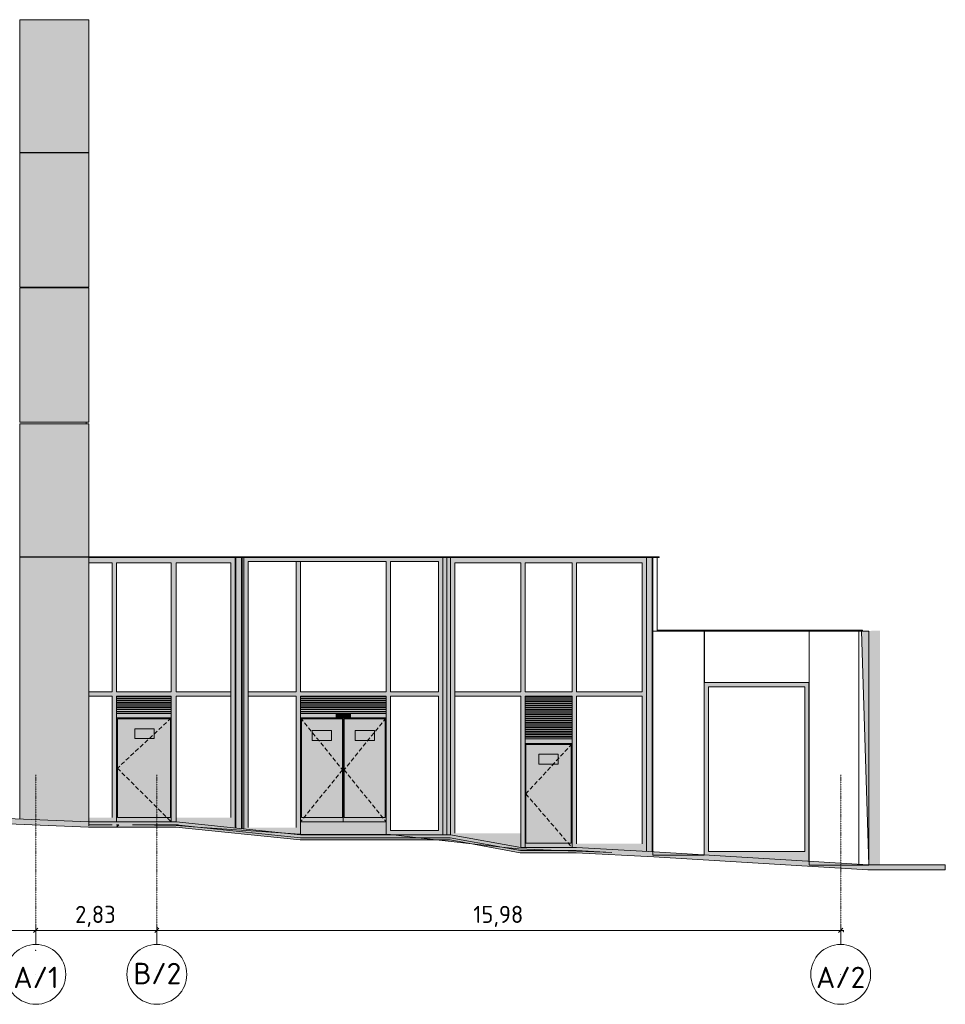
# Model space of a CAD drawing. Header units: millimetres. Extents: x 374857 to 755273, y -2664 to 302042.
# Tile 13 of 48: x 425123 to 446760, y -2664 to 20353. Entities that reach past the tile are written whole.
import ezdxf

# ---------------------------------------------------------------- set-up
doc = ezdxf.new("R2010")
doc.units = ezdxf.units.MM
doc.header["$MEASUREMENT"] = 0
doc.header["$XCLIPFRAME"] = 0
doc.linetypes.add('DASHEDX2', pattern=[150, 100, -50])
doc.linetypes.add('Штрихпунктирная', pattern=[6.702778, 3.527778, -1.763889, 0, -1.411111])
for name, color, linetype, lineweight in [('0_Ном._пера__1', 7, 'Continuous', 0), ('0_Ном._пера__141', 7, 'Continuous', 5), ('0_Ном._пера__19', 255, 'Continuous', 0), ('_0 парапет_Ном._пера__1', 7, 'Continuous', 0), ('_0 фасадные панели-1_Ном._пера__1', 7, 'Continuous', 0), ('АР-1этаж_Ном._пера__1', 7, 'Continuous', 0), ('АР-Стены_внешние_.АР_Ном._пера__1', 7, 'Continuous', 0), ('АР-Стены_Перегородки_межквартирные_200.АР_Ном._пера__1', 7, 'Continuous', 0), ('АР-Чертеж-Размеры.АР_Ном._пера__1', 7, 'Continuous', 0), ('АР-элементы фасада_Ном._пера__1', 7, 'Continuous', 0)]:
    doc.layers.add(name, color=color, linetype=linetype, lineweight=lineweight)
doc.layers.add('0_Ном._пера__161', color=7, linetype='Continuous', lineweight=13, true_color=0x6a6a6a)
doc.layers.add('АР-Стены_внешние_.АР_Ном._пера__214', color=7, linetype='Continuous', lineweight=0, true_color=0xe2eaf1)
doc.layers.add('АР-Чертеж-Размеры.АР', color=7, linetype='Continuous')
doc.styles.add('РЎР“Р•РќР•Р\xa0РР\xa0_РЎРўРР›Р¬_1', font='isocpeur.ttf')
doc.styles.add('РЎР“Р•РќР•Р\xa0РР\xa0_РЎРўРР›Р¬_2', font='GOST_Common.ttf')
doc.dimstyles.new('СГЕНЕРИР_СТИЛЬ__1', dxfattribs={"dimtxt": 400, "dimasz": 95, "dimexe": 0.18, "dimexo": 30000, "dimgap": 0, "dimtad": 1, "dimtih": 1, "dimtoh": 1, "dimlfac": 0.001, "dimzin": 0, "dimdsep": 46, "dimtxsty": 'РЎР“Р•РќР•Р\xa0РР\xa0_РЎРўРР›Р¬_2', "dimblk": 'ARROWHEAD_6', "dimblk1": 'ARROWHEAD_6', "dimblk2": 'ARROWHEAD_6', "dimcen": 0.09, "dimclrd": 7, "dimclre": 7, "dimclrt": 7, "dimadec": 0, "dimazin": 0, "dimtfac": 1, "dimtdec": 4, "dimtmove": 0, "dimatfit": 3, "dimfxl": 0, "dimtolj": 1, "dimtzin": 0, "dimarcsym": 0})
picture_1 = doc.add_image_def('image1.png', size_in_pixel=(725, 814))
picture_2 = doc.add_image_def('image2.png', size_in_pixel=(734, 827))

# ---------------------------------------------------------------- blocks, each defined once
blk = doc.blocks.new('*D3')
at = {"layer": 'АР-Чертеж-Размеры.АР_Ном._пера__1', "color": 7, "linetype": 'Continuous', "lineweight": 0}
for p, q in [((381789, -885), (381689, -985)), ((381739, -1234), (381739, -841)), ((425549, -885), (425449, -985)), ((425499, -1234), (425499, -841)), ((381664, -935), (381739, -935)), ((381739, -935), (425499, -935))]:
    blk.add_line(p, q, dxfattribs=at)
at = {"layer": 'АР-Чертеж-Размеры.АР_Ном._пера__1', "color": 7, "lineweight": 0, "insert": (402962, -855), "char_height": 400, "attachment_point": 7, "style": 'РЎР“Р•РќР•Р\xa0РР\xa0_РЎРўРР›Р¬_2'}
blk.add_mtext('\\A1;{\\pql;\\fGOST Common|b0|i0|c204|p0;\\W1.000000;43,76}', dxfattribs=at)
blk = doc.blocks.new('ARROWHEAD_6')
at = {"color": 0, "linetype": 'Continuous', "lineweight": 0}
for p, q in [((0, 0), (-1, 0)), ((-0.5, -0.5), (0.5, 0.5))]:
    blk.add_line(p, q, dxfattribs=at)
blk = doc.blocks.new('*D5')
at = {"layer": 'АР-Чертеж-Размеры.АР_Ном._пера__1', "color": 7, "linetype": 'Continuous', "lineweight": 0}
for p, q in [((425549, -885), (425449, -985)), ((425499, -1234), (425499, -841)), ((428379, -885), (428279, -985)), ((428329, -1234), (428329, -841)), ((425499, -935), (428329, -935))]:
    blk.add_line(p, q, dxfattribs=at)
at = {"layer": 'АР-Чертеж-Размеры.АР_Ном._пера__1', "color": 7, "lineweight": 0, "insert": (426419, -855), "char_height": 400, "attachment_point": 7, "style": 'РЎР“Р•РќР•Р\xa0РР\xa0_РЎРўРР›Р¬_2'}
blk.add_mtext('\\A1;{\\pql;\\fGOST Common|b0|i0|c204|p0;\\W1.000000;2,83}', dxfattribs=at)
blk = doc.blocks.new('*D6')
at = {"layer": 'АР-Чертеж-Размеры.АР_Ном._пера__1', "color": 7, "linetype": 'Continuous', "lineweight": 0}
for p, q in [((428379, -885), (428279, -985)), ((428329, -1234), (428329, -841)), ((444264, -985), (444364, -885)), ((444314, -1234), (444314, -841)), ((428329, -935), (444314, -935)), ((444314, -935), (444389, -935))]:
    blk.add_line(p, q, dxfattribs=at)
at = {"layer": 'АР-Чертеж-Размеры.АР_Ном._пера__1', "color": 7, "lineweight": 0, "insert": (435726, -855), "char_height": 400, "attachment_point": 7, "style": 'РЎР“Р•РќР•Р\xa0РР\xa0_РЎРўРР›Р¬_2'}
blk.add_mtext('\\A1;{\\pql;\\fGOST Common|b0|i0|c204|p0;\\W1.000000;15,98}', dxfattribs=at)

msp = doc.modelspace()

# ---------------------------------------------------------------- hatches: boundary and pattern name
at = {"layer": '0_Ном._пера__1', "linetype": 'Continuous', "lineweight": 0}
for points in [[(377921.369, 2980), (380487.566, 2979.786), (385758.036, 2680), (388395.217, 2680), (394307.158, 2430), (398436.684, 2430), (411874.166, 1980), (414501.58, 1980), (426734.149, 1479.593), (428774.075, 1479.593), (431681.511, 1179.914), (433787.906, 1179.914), (435183.358, 1180.004), (436824.151, 880), (438131.732, 880), (439945.377, 780.198), (444950.643, 480), (446759.61, 480), (446759.61, 600), (444954.238, 600), (439952.266, 900), (438135.032, 1000), (436835.032, 1000), (435194.235, 1300.004), (433787.903, 1299.914), (431687.679, 1299.914), (428780.243, 1599.593), (426736.602, 1599.593), (414504.033, 2100), (411876.175, 2100), (398438.693, 2550), (394309.694, 2550), (388397.753, 2800), (385761.446, 2800), (380490.981, 3099.786), (377921.379, 3100)], [(427760.685, 1530.89), (428776.712, 1530.89), (429276.684, 1479.356), (428783.181, 1512.952)], [(429276.684, 1479.356), (431679.651, 1315.771), (433789.274, 1304.448), (434438.608, 1231.253), (433787.905, 1231.211), (431684.148, 1231.211)], [(434438.608, 1231.253), (435188.008, 1231.301), (436393.445, 1010.898)], [(436393.445, 1010.898), (436782.494, 967.044), (437740.174, 931.297), (436828.802, 931.297)], [(438133.143, 931.297), (438961.716, 885.702), (437740.174, 931.297)]]:
    msp.add_hatch(color=7, dxfattribs=at).paths.add_polyline_path(points)
at = {"layer": '0_Ном._пера__161', "linetype": 'Continuous', "lineweight": 0, "true_color": 0x696969}
for points in [[(426736.602, 7659.405), (427286.529, 7659.405), (427286.529, 7780), (426736.602, 7780)], [(428680.243, 7780), (427286.529, 7780), (427386.529, 7659.549), (428680.243, 7659.549)], [(427286.529, 6503.739), (427386.529, 6503.739), (427386.529, 7659.549), (427286.529, 7780)], [(428666.641, 6503.74), (428766.641, 6503.74), (428766.641, 7659.549), (428666.641, 7659.549)], [(428680.243, 7780), (428680.243, 7659.549), (430060.355, 7659.549), (430160.355, 7780)], [(428766.641, 7659.549), (428766.641, 6503.74), (428780.243, 6503.739), (428780.243, 7659.549)], [(430060.355, 6503.74), (430160.355, 6503.74), (430160.355, 7780), (430060.355, 7659.549)], [(430160.355, 7780.001), (430160.355, 1457.34), (430175.829, 1455.745), (430175.829, 7780.001)], [(430175.829, 7780.001), (430175.829, 6530.175), (430305.829, 6530.175), (430305.829, 7780.001)], [(430305.829, 7780.001), (430305.829, 6530.175), (430325.829, 6530.175), (430325.829, 7780.001)], [(430325.829, 7780.001), (430325.829, 4607.568), (430325.829, 4502.708), (430362.718, 4502.708), (430362.718, 7780.001)], [(430362.718, 7780.001), (430362.718, 6527.723), (430462.718, 6527.723), (430462.718, 7780)], [(431979.433, 7780), (430462.619, 7780), (430462.718, 7739.26), (430462.718, 7685.556), (431979.433, 7685.556)], [(431587.679, 4640), (431687.679, 4640), (431687.679, 7685.556), (431587.679, 7685.556)], [(431979.433, 7780), (431979.433, 7685.556), (433787.903, 7685.556), (433787.903, 7780)], [(433787.903, 7685.556), (433687.903, 7685.556), (433687.903, 4590), (433787.903, 4590)], [(433787.903, 7685.556), (434912.864, 7685.556), (435012.864, 7780), (433787.903, 7780)], [(434912.864, 6527.723), (435012.864, 6500.958), (435012.864, 7780), (434912.864, 7685.556)], [(435012.864, 6516.246), (435105.829, 6516.246), (435105.829, 7780), (435012.864, 7780), (435012.864, 7739.261)], [(435194.235, 7780), (435105.829, 7780), (435105.829, 4551.559), (435194.235, 4551.559)], [(435194.235, 7780), (435294.235, 7660.307), (436935.032, 7660.307), (436935.032, 7780)], [(435194.235, 7780), (435194.235, 6479.097), (435294.235, 6479.097), (435294.235, 7660.307)], [(436935.032, 7660.307), (436835.032, 7660.307), (436835.032, 1000), (436935.032, 1000)], [(438281.964, 7780), (436935.032, 7780), (436935.032, 7660.307), (438281.964, 7660.307)], [(438035.032, 1000), (438135.032, 1000), (438135.032, 7660.307), (438035.032, 7660.307)], [(438281.964, 7660.307), (439675.829, 7660.307), (439775.829, 7780), (438281.964, 7780)], [(439675.829, 6479.097), (439775.829, 6479.097), (439775.829, 7780), (439675.829, 7660.307)], [(439775.829, 7780), (439775.829, 6499.146), (439905.829, 6499.146), (439905.829, 7780)], [(439905.829, 7780), (439905.829, 6499.146), (439925.829, 6499.146), (439925.829, 7780)], [(427386.529, 6503.739), (427286.529, 6503.739), (427286.529, 5929.549), (427386.529, 5929.549)], [(428666.641, 5929.549), (428766.641, 5929.549), (428766.641, 6503.74), (428666.641, 6503.74)], [(428766.641, 5929.549), (428780.243, 5929.549), (428780.243, 6503.739), (428766.641, 6503.74)], [(430060.355, 5929.549), (430160.355, 5929.549), (430160.355, 6503.74), (430060.355, 6503.74)], [(430305.829, 6530.175), (430175.829, 6530.175), (430175.829, 6000), (430305.829, 6000)], [(430325.829, 6530.175), (430305.829, 6530.175), (430305.829, 6000), (430325.829, 6000)], [(430462.718, 6527.723), (430362.718, 6527.723), (430362.718, 5736.554), (430462.718, 5736.554)], [(434912.864, 5736.554), (435012.864, 5736.554), (435012.864, 6500.958), (434912.864, 6527.723)], [(435012.864, 5836.338), (435105.829, 5836.338), (435105.829, 6516.246), (435012.864, 6516.246), (435012.864, 6500.958)], [(435294.235, 6479.097), (435194.235, 6479.097), (435194.235, 5538.877), (435294.235, 5538.877)], [(439675.829, 5538.877), (439775.829, 5538.877), (439775.829, 6479.097), (439675.829, 6479.097)], [(439905.829, 6499.146), (439775.829, 6499.146), (439775.829, 5999.055), (439905.829, 5999.055)], [(439925.829, 6499.146), (439905.829, 6499.146), (439905.829, 5999.055), (439925.829, 5999.055)], [(430305.829, 6000), (430175.829, 6000), (430175.829, 4529.37), (430305.829, 4615.108)], [(430325.829, 6000), (430305.829, 6000), (430305.829, 4615.108), (430325.829, 4615.108)], [(439905.829, 5999.055), (439775.829, 5999.055), (439775.829, 4549.082), (439905.829, 4549.082)], [(439925.829, 5999.055), (439905.829, 5999.055), (439905.829, 4549.082), (439925.829, 4549.082)], [(427386.529, 5929.549), (427286.529, 5929.549), (427286.529, 4590), (427386.529, 4590)], [(428680.243, 5929.549), (428666.641, 5929.549), (428666.641, 4590), (428680.243, 4590)], [(428780.243, 5929.549), (428680.243, 5929.549), (428680.243, 4590), (428780.243, 4590)], [(430060.355, 4590), (430160.355, 4521.679), (430160.355, 5929.549), (430060.355, 5929.549)], [(435012.864, 4551.559), (435105.829, 4551.559), (435105.829, 5836.338), (435012.864, 5836.338), (435012.864, 5736.554)], [(430362.718, 4502.708), (430462.718, 4502.708), (430462.718, 5736.554), (430362.718, 5736.554)], [(434912.864, 4590), (435012.864, 4504.262), (435012.864, 5736.554), (434912.864, 5736.554)], [(435294.235, 5538.877), (435194.235, 5538.877), (435194.235, 4561.583), (435294.235, 4590)], [(439775.829, 909.709), (439775.829, 5538.877), (439675.829, 5538.877), (439675.829, 915.212)], [(441126.542, 4860), (441126.162, 4860), (441126.162, 4261.949), (441226.162, 4261.949), (441226.162, 4760.379)], [(441128.647, 4857.894), (441226.162, 4760.379), (443207.647, 4760.379), (443207.647, 4860), (441315.407, 4860), (441128.647, 4860)], [(443207.647, 4860), (443207.647, 4760.379), (443474.842, 4760.379), (443572.952, 4858.489), (443572.952, 4860)], [(443474.842, 4261.949), (443572.952, 4261.949), (443572.952, 4771.252), (443572.952, 4858.489), (443474.842, 4760.379)], [(426736.602, 4639.856), (426736.602, 4539.856), (427286.529, 4539.856), (427286.529, 4590), (427286.529, 4639.856)], [(427386.529, 4540), (428666.641, 4540), (428666.641, 4640), (427386.529, 4640)], [(428780.243, 4540), (430060.355, 4540), (430060.355, 4640), (428780.243, 4640)], [(430305.829, 4615.108), (430175.829, 4529.37), (430175.829, 4010), (430305.829, 4010)], [(430325.829, 4615.108), (430305.829, 4615.108), (430305.829, 4010), (430325.829, 4010)], [(431587.679, 4640), (430462.718, 4640), (430462.718, 4540), (431587.679, 4540)], [(431587.679, 1467.914), (431687.679, 1467.914), (431687.679, 4640), (431587.679, 4640)], [(433687.903, 4640), (431687.679, 4640), (431687.679, 4540), (431979.433, 4540), (433687.903, 4540)], [(433787.903, 4540), (434912.864, 4540), (434912.864, 4640), (433787.903, 4640)], [(435294.235, 4540), (436835.032, 4540), (436835.032, 4640), (435294.235, 4640)], [(436935.032, 4540), (438035.032, 4540), (438035.032, 4640), (436935.032, 4640)], [(438135.032, 4540), (439675.829, 4540), (439675.829, 4640), (438135.032, 4640)], [(427386.529, 4590), (427286.529, 4590), (427286.529, 3939.549), (427386.529, 3939.549)], [(427386.529, 4489.286), (428666.641, 4489.286), (428666.641, 4530), (427386.529, 4530)], [(427386.529, 4438.572), (428666.641, 4438.572), (428666.641, 4479.286), (427386.529, 4479.286)], [(427386.529, 4387.857), (428666.641, 4387.857), (428666.641, 4428.571), (427386.529, 4428.571)], [(427386.529, 4337.143), (428666.641, 4337.143), (428666.641, 4377.857), (427386.529, 4377.857)], [(428780.243, 4590), (428666.641, 4590), (428666.641, 3939.549), (428780.243, 3939.549)], [(430060.355, 3939.549), (430160.355, 3939.549), (430160.355, 4521.679), (430060.355, 4590)], [(430325.829, 2627), (430325.829, 2610), (430344.83, 2610), (430362.718, 2610), (430362.718, 4502.708), (430325.829, 4502.708)], [(430362.718, 4502.708), (430362.718, 3746.554), (430462.718, 3746.554), (430462.718, 4502.708)], [(431687.679, 4489.286), (433687.903, 4489.286), (433687.903, 4530), (431687.679, 4530)], [(431687.679, 4438.572), (433687.903, 4438.572), (433687.903, 4479.286), (431687.679, 4479.286)], [(431687.679, 4387.857), (433687.903, 4387.857), (433687.903, 4428.571), (431687.679, 4428.571)], [(431687.679, 4337.143), (433687.903, 4337.143), (433687.903, 4377.857), (431687.679, 4377.857)], [(433787.903, 4590), (433687.903, 4590), (433687.903, 1299.914), (433787.903, 1299.914)], [(434912.864, 3746.554), (435012.864, 3746.554), (435012.864, 4504.262), (434912.864, 4590)], [(435012.864, 3846.338), (435105.829, 3846.338), (435105.829, 4551.559), (435012.864, 4551.559), (435012.864, 4504.262)], [(435194.235, 4551.559), (435105.829, 4551.559), (435105.829, 3846.338), (435194.235, 3846.338)], [(435294.235, 4590), (435194.235, 4561.583), (435194.235, 3548.877), (435294.235, 3548.877)], [(436935.032, 4479.286), (438035.032, 4479.286), (438035.032, 4520), (436935.032, 4520)], [(436935.032, 4428.572), (438035.032, 4428.572), (438035.032, 4469.286), (436935.032, 4469.286)], [(436935.032, 4377.857), (438035.032, 4377.857), (438035.032, 4418.571), (436935.032, 4418.571)], [(439905.829, 4549.082), (439775.829, 4549.082), (439775.829, 4009.055), (439905.829, 4009.055)], [(439925.829, 4549.082), (439905.829, 4549.082), (439905.829, 4009.055), (439925.829, 4009.055)], [(427386.529, 4286.429), (428666.641, 4286.429), (428666.641, 4327.143), (427386.529, 4327.143)], [(427386.529, 4235.714), (428666.641, 4235.714), (428666.641, 4276.429), (427386.529, 4276.429)], [(427386.529, 4185), (428666.641, 4185), (428666.641, 4225.714), (427386.529, 4225.714)], [(427386.529, 4134.286), (428666.641, 4134.286), (428666.641, 4175), (427386.529, 4175)], [(431687.679, 4286.429), (433687.903, 4286.429), (433687.903, 4327.143), (431687.679, 4327.143)], [(431687.679, 4235.714), (433687.903, 4235.714), (433687.903, 4276.429), (431687.679, 4276.429)], [(431687.679, 4185), (433687.903, 4185), (433687.903, 4225.714), (431687.679, 4225.714)], [(431687.679, 4134.286), (433687.903, 4134.286), (433687.903, 4175), (431687.679, 4175)], [(436935.032, 4327.143), (438035.032, 4327.143), (438035.032, 4367.857), (436935.032, 4367.857)], [(436935.032, 4276.429), (438035.032, 4276.429), (438035.032, 4317.143), (436935.032, 4317.143)], [(436935.032, 4225.714), (438035.032, 4225.714), (438035.032, 4266.429), (436935.032, 4266.429)], [(436935.032, 4175), (438035.032, 4175), (438035.032, 4215.714), (436935.032, 4215.714)], [(436935.032, 4124.286), (438035.032, 4124.286), (438035.032, 4165), (436935.032, 4165)], [(441226.162, 4261.949), (441126.162, 4261.949), (441126.162, 2271.949), (441226.162, 2271.949)], [(443474.842, 2271.949), (443572.952, 2271.949), (443572.952, 4261.949), (443474.842, 4261.949)], [(427386.529, 3939.549), (427286.529, 3939.549), (427286.529, 1699.593), (427386.529, 1699.593)], [(427386.529, 4029.593), (428666.641, 4029.593), (428666.641, 4129.593), (427386.529, 4129.593)], [(427386.529, 4029.593), (427406.529, 4009.593), (428646.641, 4009.593), (428666.641, 4029.593)], [(427386.529, 1699.593), (427406.373, 1699.593), (427406.373, 4009.593), (427386.529, 4029.437)], [(427406.529, 1699.593), (428446.641, 1699.593), (428646.641, 1699.593), (428646.641, 4009.593), (428446.641, 4009.593), (427406.529, 4009.593)], [(428666.641, 1699.593), (428666.641, 4029.593), (428646.641, 4009.593), (428646.641, 1699.593)], [(428680.243, 3939.549), (428666.641, 3939.549), (428666.641, 2000.144), (428680.243, 2000.144)], [(428780.243, 3939.549), (428680.243, 3939.549), (428680.243, 2000.144), (428780.243, 2000.144)], [(430060.355, 2050.144), (430160.355, 2050.144), (430160.355, 3939.549), (430060.355, 3939.549)], [(430305.829, 4010), (430175.829, 4010), (430175.829, 2043.875), (430305.829, 2043.875)], [(430325.829, 4010), (430305.829, 4010), (430305.829, 2043.875), (430325.829, 2043.875)], [(432509.15, 4029.593), (431687.679, 4029.593), (431687.679, 4129.593), (432509.15, 4129.593)], [(432687.791, 4029.593), (432667.791, 4009.593), (431707.679, 4009.593), (431687.679, 4029.593)], [(431687.679, 1699.593), (431687.679, 4029.593), (431707.679, 4009.593), (431707.679, 1699.593)], [(432667.791, 1699.593), (431907.679, 1699.593), (431707.679, 1699.593), (431707.679, 4009.593), (431907.679, 4009.593), (432667.791, 4009.593)], [(432687.791, 4129.593), (432687.791, 4029.593), (432509.15, 4029.593), (432509.15, 4129.593)], [(432687.791, 1699.593), (432667.947, 1699.593), (432667.947, 4009.593), (432687.791, 4029.437)], [(432687.791, 4129.593), (432687.791, 4029.593), (432866.432, 4029.593), (432866.432, 4129.593)], [(432687.791, 4029.593), (432707.791, 4009.593), (433667.903, 4009.593), (433687.903, 4029.593)], [(432687.791, 1699.593), (432707.635, 1699.593), (432707.635, 4009.593), (432687.791, 4029.437)], [(432707.791, 1699.593), (433467.903, 1699.593), (433667.903, 1699.593), (433667.903, 4009.593), (433467.903, 4009.593), (432707.791, 4009.593)], [(432866.432, 4029.593), (433687.903, 4029.593), (433687.903, 4129.593), (432866.432, 4129.593)], [(433687.903, 1699.593), (433687.903, 4029.593), (433667.903, 4009.593), (433667.903, 1699.593)], [(436935.032, 4073.572), (438035.032, 4073.572), (438035.032, 4114.286), (436935.032, 4114.286)], [(436935.032, 4022.857), (438035.032, 4022.857), (438035.032, 4063.572), (436935.032, 4063.572)], [(436935.032, 3972.143), (438035.032, 3972.143), (438035.032, 4012.857), (436935.032, 4012.857)], [(436935.032, 3921.429), (438035.032, 3921.429), (438035.032, 3962.143), (436935.032, 3962.143)], [(439905.829, 4009.055), (439775.829, 4009.055), (439775.829, 2050), (439905.829, 2050)], [(439925.829, 4009.055), (439905.829, 4009.055), (439905.829, 2050), (439925.829, 2050)], [(427813.46, 3549.592), (428266.881, 3549.592), (428266.881, 3779.592), (427813.46, 3779.592)], [(430362.718, 2030), (430462.718, 2030), (430462.718, 3746.554), (430362.718, 3746.554), (430362.718, 2610), (430362.718, 2590), (430362.718, 2578.784)], [(432414.445, 3504.593), (431961.025, 3504.593), (431961.025, 3734.593), (432414.445, 3734.593)], [(432961.137, 3504.593), (433414.557, 3504.593), (433414.557, 3734.593), (432961.137, 3734.593)], [(434912.864, 2030), (435012.864, 2030), (435012.864, 3746.554), (434912.864, 3746.554)], [(435012.864, 2050), (435105.829, 2050), (435105.829, 3846.338), (435012.864, 3846.338), (435012.864, 3746.554)], [(435194.235, 3846.338), (435105.829, 3846.338), (435105.829, 2050), (435194.235, 2050)], [(436935.032, 3870.714), (438035.032, 3870.714), (438035.032, 3911.429), (436935.032, 3911.429)], [(436935.032, 3820), (438035.032, 3820), (438035.032, 3860.714), (436935.032, 3860.714)], [(436935.032, 3769.286), (438035.032, 3769.286), (438035.032, 3810), (436935.032, 3810)], [(436935.032, 3718.572), (438035.032, 3718.572), (438035.032, 3759.286), (436935.032, 3759.286)], [(436935.032, 3657.857), (438035.032, 3657.857), (438035.032, 3698.572), (436935.032, 3698.572)], [(435294.235, 3548.877), (435194.235, 3548.877), (435194.235, 2050), (435294.235, 2050)], [(436935.032, 3597.143), (438035.032, 3597.143), (438035.032, 3637.857), (436935.032, 3637.857)], [(436935.032, 3539.816), (438035.032, 3539.816), (438035.032, 3580.53), (436935.032, 3580.53)], [(436935.032, 3430), (438035.032, 3430), (438035.032, 3530), (436935.032, 3530)], [(436935.032, 3430), (436955.032, 3410), (438015.032, 3410), (438035.032, 3430)], [(436935.032, 1100), (436955.032, 1100), (436955.032, 3409.844), (436935.032, 3429.844)], [(436955.032, 1100), (437815.032, 1100), (438015.032, 1100), (438015.032, 3410), (437815.032, 3410), (436955.032, 3410)], [(438035.032, 1100), (438035.032, 3430), (438015.032, 3410), (438015.032, 1100)], [(437258.321, 2949.999), (437711.742, 2949.999), (437711.742, 3179.999), (437258.321, 3179.999)], [(430325.829, 2610), (430325.829, 2576.294), (430325.829, 2574), (430325.829, 1440.284), (430362.718, 1436.482), (430362.718, 2610)], [(441226.162, 2271.949), (441126.162, 2271.949), (441126.162, 805.214), (441226.162, 905.214)], [(443572.952, 905.214), (443572.952, 2271.949), (443474.842, 2271.949), (443474.842, 905.214)], [(428780.243, 2000.144), (428666.641, 2000.144), (428666.641, 1599.593), (428780.243, 1599.593)], [(430160.355, 1457.34), (430160.355, 2050.144), (430060.355, 2050.144), (430060.355, 1467.648)], [(430305.829, 2043.875), (430175.829, 2043.875), (430175.829, 1455.745), (430305.829, 1442.346)], [(430325.829, 2043.875), (430305.829, 2043.875), (430305.829, 1442.346), (430325.829, 1440.284)], [(430362.718, 2030), (430362.718, 1436.482), (430462.718, 1426.175), (430462.718, 2030)], [(435012.864, 1299.993), (435012.864, 2030), (434912.864, 2030), (434912.864, 1299.986)], [(435105.829, 1300.849), (435105.829, 2050), (435012.864, 2050), (435012.864, 2030), (435012.864, 1299.993)], [(435105.829, 2050), (435105.829, 1300.849), (435194.235, 1300.004), (435194.235, 2050)], [(435294.235, 2050), (435194.235, 2050), (435194.235, 1300.004), (435294.235, 1281.72)], [(439905.829, 2050), (439775.829, 2050), (439775.829, 909.709), (439905.829, 902.555)], [(439925.829, 2050), (439905.829, 2050), (439905.829, 902.555), (439925.829, 901.455)], [(427386.529, 1699.593), (426739.134, 1699.593), (426739.134, 1599.593), (427386.529, 1599.593)], [(428666.641, 1699.593), (427386.529, 1699.593), (427386.529, 1599.593), (428666.641, 1599.593)], [(430060.355, 1467.648), (430060.355, 1699.593), (428780.243, 1699.593), (428780.243, 1599.593)], [(431687.679, 1699.593), (432687.791, 1699.593), (432687.791, 1599.593), (431687.679, 1599.593)], [(433687.903, 1699.593), (432687.791, 1699.593), (432687.791, 1599.593), (433687.903, 1599.593)], [(430462.718, 1426.175), (431687.679, 1299.914), (431687.679, 1467.914), (430462.718, 1467.914)], [(431687.679, 1299.914), (433687.903, 1299.914), (433687.903, 1599.593), (431687.679, 1599.593)], [(433787.903, 1399.914), (433787.903, 1299.914), (434912.864, 1299.986), (434912.864, 1399.914)], [(436835.032, 1000), (436835.032, 1336.074), (435294.235, 1336.074), (435294.235, 1281.72)], [(438035.032, 1100), (436935.032, 1100), (436935.032, 1000), (438035.032, 1000)], [(438135.032, 1088.441), (438135.032, 1000), (439675.829, 915.212), (439675.829, 1088.441)], [(443572.952, 682.845), (441149.163, 828.215), (441226.162, 905.214), (443572.952, 905.214)]]:
    msp.add_hatch(color=251, dxfattribs=at).paths.add_polyline_path(points)
at = {"layer": '0_Ном._пера__19', "linetype": 'Continuous', "lineweight": 0}
msp.add_hatch(color=255, dxfattribs=at).paths.add_polyline_path([(444803.842, 6060), (444969.331, 600.458), (445236.692, 600.458), (445236.687, 6073.12)])
at = {"layer": 'АР-Стены_внешние_.АР_Ном._пера__214', "linetype": 'Continuous', "lineweight": 0, "true_color": 0xe5e8eb}
for points in [[(426736.73, 17248.425), (426736.73, 20353.432), (425127.806, 20353.432), (425127.806, 17248.425)], [(426736.73, 14098.425), (426736.73, 17238.348), (425127.806, 17238.348), (425127.806, 14098.425)], [(426736.73, 10948.425), (426736.73, 14088.425), (425127.806, 14088.425), (425127.806, 10948.425)], [(426736.73, 7798.425), (426736.73, 10903.348), (425127.806, 10903.348), (425127.806, 7798.425)], [(426735.749, 1599.893), (426736.602, 7788.425), (425127.806, 7788.425), (425127.806, 1659.755)]]:
    msp.add_hatch(color=254, dxfattribs=at).paths.add_polyline_path(points)

# ---------------------------------------------------------------- linework, layer by layer
at = {"layer": '0_Ном._пера__1', "color": 7, "linetype": 'Continuous', "lineweight": 0}
for p, q in [((443574.842, 6060), (443574.842, 4860)), ((444734.842, 6060), (444734.842, 613.159)), ((444803.842, 6060), (444969.331, 600.458))]:
    msp.add_line(p, q, dxfattribs=at)
at = {"layer": '0_Ном._пера__1', "color": 7, "linetype": 'Штрихпунктирная', "lineweight": 0}
for p, q in [((425498.982, 2697.052), (425498.982, -1263.734)), ((428328.982, 2697.052), (428328.982, -1263.734)), ((444313.982, 2697.052), (444313.982, -1263.734))]:
    msp.add_line(p, q, dxfattribs=at)
at = {"layer": '0_Ном._пера__1', "color": 7, "linetype": 'Continuous', "lineweight": 0, "flags": 128}
for points in [[(427813.46, 3549.592), (428266.881, 3549.592), (428266.881, 3779.592), (427813.46, 3779.592)], [(432414.445, 3504.593), (431961.025, 3504.593), (431961.025, 3734.593), (432414.445, 3734.593)], [(432961.137, 3504.593), (433414.557, 3504.593), (433414.557, 3734.593), (432961.137, 3734.593)], [(437258.321, 2949.999), (437711.742, 2949.999), (437711.742, 3179.999), (437258.321, 3179.999)], [(427760.685, 1530.89), (428776.712, 1530.89), (429276.684, 1479.356), (428783.181, 1512.952)], [(429276.684, 1479.356), (431679.651, 1315.771), (433789.274, 1304.448), (434438.608, 1231.253), (433787.905, 1231.211), (431684.148, 1231.211)], [(434438.608, 1231.253), (435188.008, 1231.301), (436393.445, 1010.898)], [(436393.445, 1010.898), (436782.494, 967.044), (437740.174, 931.297), (436828.802, 931.297)], [(438133.143, 931.297), (438961.716, 885.702), (437740.174, 931.297)]]:
    msp.add_lwpolyline(points, close=True, dxfattribs=at)
msp.add_lwpolyline([(414501.58, 1980), (426734.149, 1479.593), (428774.075, 1479.593), (431681.511, 1179.914), (433787.906, 1179.914), (435183.358, 1180.004), (436824.151, 880), (438131.732, 880), (439945.377, 780.198), (444950.643, 480), (446759.61, 480), (446759.61, 600), (444954.238, 600), (439952.266, 900), (438135.032, 1000), (436835.032, 1000), (435194.235, 1300.004), (433787.903, 1299.914), (431687.679, 1299.914), (428780.243, 1599.593), (426736.602, 1599.593), (414504.033, 2100)], dxfattribs=at)
at = {"layer": '0_Ном._пера__1', "color": 7, "linetype": 'Continuous', "lineweight": 0}
for centre in [(425498.982, -1963.734), (428328.982, -1963.734), (444313.982, -1963.734)]:
    msp.add_circle(centre, 700, dxfattribs=at)
at = {"layer": '0_Ном._пера__1', "color": 7, "linetype": 'Штрихпунктирная', "lineweight": 0}
for p in [(428339.11, -870.865), (428339.11, -870.865), (444374.016, -963.234), (425498.982, -1403.13), (425498.982, -1403.13)]:
    msp.add_point(p, dxfattribs=at)
at = {"layer": '0_Ном._пера__141', "color": 7, "linetype": 'Continuous', "lineweight": 5}
for centre in [(425498.982, -1963.734), (428328.982, -1871.365), (444313.982, -1963.734)]:
    msp.add_circle(centre, 0.5, dxfattribs=at)
at = {"layer": '_0 парапет_Ном._пера__1', "color": 7, "linetype": 'Continuous', "lineweight": 0}
for p, q in [((426736.602, 7798.425), (430418.072, 7800)), ((426736.602, 7780), (430418.072, 7780)), ((430418.072, 7800), (435218.073, 7800)), ((430418.072, 7780), (430418.072, 7800)), ((430418.072, 7780), (435218.073, 7780)), ((435218.073, 7800), (440067.978, 7800)), ((435218.073, 7780), (435218.073, 7800)), ((435218.073, 7780), (440067.978, 7780)), ((440067.978, 7780), (440067.978, 7800)), ((440025.736, 6060), (440025.736, 6080)), ((440025.736, 6080), (444827.324, 6080)), ((441125.735, 6060), (441125.829, 6060)), ((444803.842, 6060), (444827.324, 6060)), ((444827.324, 6060), (444827.324, 6080))]:
    msp.add_line(p, q, dxfattribs=at)
at = {"layer": '_0 фасадные панели-1_Ном._пера__1', "color": 7, "linetype": 'Continuous', "lineweight": 0}
for p, q in [((426736.73, 20353.432), (425127.806, 20353.432)), ((425127.806, 19198.425), (425127.806, 20353.432)), ((426736.73, 17248.425), (426736.73, 20353.432)), ((425127.806, 17248.425), (425127.806, 19198.425)), ((426736.73, 17248.425), (425127.806, 17248.425)), ((426736.73, 17238.348), (425127.806, 17238.348)), ((425127.806, 16048.425), (425127.806, 17238.348)), ((426736.73, 14098.425), (426736.73, 17238.348)), ((425127.806, 14098.425), (425127.806, 16048.425)), ((426736.73, 14098.425), (425127.806, 14098.425)), ((426736.73, 14088.425), (425127.806, 14088.425)), ((425127.806, 10948.425), (425127.806, 14088.425)), ((426736.73, 10948.425), (426736.73, 14088.425)), ((426736.73, 10948.425), (425127.806, 10948.425)), ((426736.73, 10903.425), (425127.806, 10903.425)), ((425127.806, 9748.425), (425127.806, 10903.348)), ((426736.73, 7798.425), (426736.73, 10903.348)), ((425127.806, 7798.425), (425127.806, 9748.425)), ((426736.602, 7798.425), (425127.806, 7798.425)), ((425127.806, 1665.405), (425127.806, 7788.425)), ((426736.602, 7788.425), (425127.806, 7788.425)), ((426736.602, 7788.425), (426736.602, 1509.934))]:
    msp.add_line(p, q, dxfattribs=at)
at = {"layer": 'АР-1этаж_Ном._пера__1', "color": 7, "linetype": 'Continuous', "lineweight": 0}
for p, q in [((427286.529, 7659.405), (426736.602, 7659.405)), ((427286.529, 7659.405), (427286.529, 6503.739)), ((427386.529, 7659.549), (427386.529, 6503.739)), ((427436.529, 7659.549), (427386.529, 7659.549)), ((428666.641, 7659.549), (427436.529, 7659.549)), ((428666.641, 6553.739), (428666.641, 7659.549)), ((428780.243, 7659.549), (428780.243, 6503.739)), ((428830.243, 7659.549), (428780.243, 7659.549)), ((430060.355, 7659.549), (428830.243, 7659.549)), ((430060.355, 6553.739), (430060.355, 7659.549)), ((430160.355, 6503.74), (430160.355, 7780)), ((430175.829, 7780.001), (430175.829, 6530.175)), ((430305.829, 7780.001), (430305.829, 6530.175)), ((430325.829, 7780.001), (430325.829, 6530.175)), ((430362.718, 7780.001), (430362.718, 7735.312)), ((430362.718, 7735.313), (430362.718, 6527.723)), ((431979.433, 7685.556), (430462.718, 7685.556)), ((430462.718, 7685.556), (430462.718, 6477.723)), ((431587.679, 4640), (431587.679, 7685.556)), ((431687.679, 4640), (431687.679, 7685.556)), ((433687.903, 7685.556), (431979.433, 7685.556)), ((433687.903, 7685.556), (433687.903, 4640)), ((434912.864, 7685.556), (433787.903, 7685.556)), ((433787.903, 7685.556), (433787.903, 4640)), ((434912.864, 5736.554), (434912.864, 7685.556)), ((434912.864, 7639.016), (434912.864, 7685.556)), ((435012.864, 6500.958), (435012.864, 7780)), ((435105.829, 7780), (435105.829, 6516.246)), ((436665.298, 7780), (435194.235, 7780)), ((435194.235, 7780), (435194.235, 6479.097)), ((436835.032, 7660.307), (435294.235, 7660.307)), ((435294.235, 7660.307), (435294.235, 6529.097)), ((436835.032, 7660.307), (436835.032, 4640)), ((438035.032, 7660.307), (436935.032, 7660.307)), ((436935.032, 7660.307), (436935.032, 4640)), ((438035.032, 4640), (438035.032, 7660.307)), ((439675.829, 7660.307), (438135.032, 7660.307)), ((438135.032, 4640), (438135.032, 7660.307)), ((439675.829, 6529.097), (439675.829, 7660.307)), ((439775.829, 6479.097), (439775.829, 7780)), ((439905.829, 7780), (439905.829, 6499.146)), ((439925.829, 7780), (439925.829, 6499.146)), ((427286.529, 6503.739), (427286.529, 5929.549)), ((427386.529, 6503.739), (427386.529, 6453.739)), ((427386.529, 6453.739), (427386.529, 5929.549)), ((428666.641, 6453.739), (428666.641, 6553.739)), ((428666.641, 5929.549), (428666.641, 6453.739)), ((428780.243, 6503.739), (428780.243, 6453.739)), ((428780.243, 6453.739), (428780.243, 5929.549)), ((430060.355, 6453.739), (430060.355, 6553.739)), ((430060.355, 5929.549), (430060.355, 6453.739)), ((430160.355, 5929.549), (430160.355, 6503.74)), ((430175.829, 6530.175), (430175.829, 6000)), ((430305.829, 6530.175), (430305.829, 6000)), ((430325.829, 6530.175), (430325.829, 6000)), ((430362.718, 6527.723), (430362.718, 5736.554)), ((430462.718, 6477.723), (430462.718, 5736.554)), ((435012.864, 5736.554), (435012.864, 6500.958)), ((435105.829, 6516.246), (435105.829, 5836.338)), ((435194.235, 6479.097), (435194.235, 5538.877)), ((435294.235, 6529.097), (435294.235, 6479.097)), ((435294.235, 6479.097), (435294.235, 6429.097)), ((439675.829, 6429.097), (439675.829, 6529.097)), ((439775.829, 5538.877), (439775.829, 6479.097)), ((439905.829, 6499.146), (439905.829, 5999.055)), ((439925.829, 6499.146), (439925.829, 5999.055)), ((435294.235, 6429.097), (435294.235, 5538.877)), ((439675.829, 5538.877), (439675.829, 6429.097)), ((430175.829, 6000), (430175.829, 4529.37)), ((430305.829, 6000), (430305.829, 4615.108)), ((430325.829, 6000), (430325.829, 4502.708)), ((439905.829, 5999.055), (439905.829, 4549.082)), ((439925.829, 5999.055), (439925.829, 4549.082)), ((427286.529, 5929.549), (427286.529, 4639.856)), ((427386.529, 5929.549), (427386.529, 4640)), ((428666.641, 4640), (428666.641, 5929.549)), ((428780.243, 5929.549), (428780.243, 4640)), ((430060.355, 4640), (430060.355, 5929.549)), ((430160.355, 4521.679), (430160.355, 5929.549)), ((435105.829, 5836.338), (435105.829, 4551.559)), ((430362.718, 5736.554), (430362.718, 4502.708)), ((430462.718, 5736.554), (430462.718, 4540)), ((434912.864, 4640), (434912.864, 5736.554)), ((435012.864, 4504.262), (435012.864, 5736.554)), ((435194.235, 5538.877), (435194.235, 4561.583)), ((435294.235, 5538.877), (435294.235, 4640)), ((439675.829, 4640), (439675.829, 5538.877)), ((439775.829, 4561.583), (439775.829, 5538.877)), ((441126.162, 4860), (441126.162, 4261.949)), ((426736.602, 4639.856), (427286.529, 4639.856)), ((427386.529, 4640), (428666.641, 4640)), ((428780.243, 4640), (430060.355, 4640)), ((430060.355, 4540), (430060.355, 4640)), ((430305.829, 4615.108), (430305.829, 4010)), ((430325.829, 4615.108), (430325.829, 4010)), ((430462.718, 4640), (431587.679, 4640)), ((431687.679, 4640), (433687.903, 4640)), ((433787.903, 4640), (434912.864, 4640)), ((435294.235, 4640), (436835.032, 4640)), ((435294.235, 4640), (435294.235, 4590)), ((436935.032, 4640), (438035.032, 4640)), ((438135.032, 4640), (439675.829, 4640)), ((441226.162, 4760.379), (441226.162, 4261.949)), ((443207.647, 4760.379), (441226.162, 4760.379)), ((443474.842, 4760.379), (443207.647, 4760.379)), ((443474.842, 4261.949), (443474.842, 4760.379)), ((426736.602, 4539.856), (427286.529, 4539.856)), ((427286.529, 4539.856), (427286.529, 3939.549)), ((427386.529, 4540), (427386.529, 3939.549)), ((427386.529, 4540), (428666.641, 4540)), ((428666.641, 3939.549), (428666.641, 4540)), ((428780.243, 4540), (428780.243, 3939.549)), ((428780.243, 4540), (430060.355, 4540)), ((430060.355, 3939.549), (430060.355, 4540)), ((430160.355, 3939.549), (430160.355, 4521.679)), ((430175.829, 4529.37), (430175.829, 4010)), ((430362.718, 4502.708), (430362.718, 3746.554)), ((430462.718, 4540), (430462.718, 3746.554)), ((431587.679, 1467.914), (431587.679, 4540)), ((431687.679, 4540), (433687.903, 4540)), ((433687.903, 3746.554), (433687.903, 4540)), ((433787.903, 4540), (434912.864, 4540)), ((433787.903, 1399.914), (433787.903, 4540)), ((434912.864, 3746.554), (434912.864, 4540)), ((435012.864, 3746.554), (435012.864, 4504.262)), ((435105.829, 4551.559), (435105.829, 3846.338)), ((435194.235, 4561.583), (435194.235, 3548.877)), ((435294.235, 4590), (435294.235, 4540)), ((435294.235, 4540), (435294.235, 3548.877)), ((435294.235, 4540), (436835.032, 4540)), ((436835.032, 4540), (436835.032, 1000)), ((436935.032, 4540), (438035.032, 4540)), ((436935.032, 4540), (436935.032, 1000)), ((438035.032, 2100), (438035.032, 4540)), ((438135.032, 4540), (439675.829, 4540)), ((438135.032, 1088.441), (438135.032, 4540)), ((439675.829, 3548.877), (439675.829, 4540)), ((439775.829, 3548.877), (439775.829, 4561.583)), ((439905.829, 4549.082), (439905.829, 4009.055)), ((439925.829, 4549.082), (439925.829, 4009.055)), ((441125.735, 4300), (441126.162, 4300)), ((441126.162, 4261.949), (441126.162, 2271.949)), ((441226.162, 4261.949), (441226.162, 2271.949)), ((443474.842, 2271.949), (443474.842, 4261.949)), ((427286.529, 3939.549), (427286.529, 1699.593)), ((427386.529, 3939.549), (427386.529, 2100.144)), ((428666.641, 2100.144), (428666.641, 3939.549)), ((428780.243, 3939.549), (428780.243, 1599.593)), ((430060.355, 1699.593), (430060.355, 3939.549)), ((430160.355, 2050.144), (430160.355, 3939.549)), ((430175.829, 4010), (430175.829, 2043.875)), ((430305.829, 4010), (430305.829, 2043.875)), ((430325.829, 4010), (430325.829, 2043.875)), ((439905.829, 4009.055), (439905.829, 2050)), ((439925.829, 4009.055), (439925.829, 2050)), ((441125.735, 4058.767), (441126.162, 4058.767)), ((430362.718, 3746.554), (430362.718, 2610)), ((430462.718, 3746.554), (430462.718, 1467.914)), ((431687.679, 1599.593), (431687.679, 3746.554)), ((434912.864, 2080), (434912.864, 3746.554)), ((435012.864, 2030), (435012.864, 3746.554)), ((435105.829, 3846.338), (435105.829, 2050)), ((435194.235, 3548.877), (435194.235, 2050)), ((435294.235, 3548.877), (435294.235, 2100)), ((439675.829, 2100), (439675.829, 3548.877)), ((439775.829, 2050), (439775.829, 3548.877)), ((430362.718, 2610), (430362.718, 2030)), ((427386.529, 2100.144), (427386.529, 2050.144)), ((430060.355, 2000.144), (430060.355, 2100.144)), ((434912.864, 2030), (434912.864, 2080)), ((435294.235, 2100), (435294.235, 2050)), ((439675.829, 1088.441), (439675.829, 2100)), ((441126.162, 2271.949), (441126.162, 825.712)), ((441226.162, 2271.949), (441226.162, 905.214)), ((443474.842, 905.214), (443474.842, 2271.949)), ((427386.529, 2050.144), (427386.529, 2000.144)), ((427386.529, 2000.144), (427386.529, 1644.593)), ((428666.641, 1644.593), (428666.641, 2000.144)), ((430160.355, 1457.34), (430160.355, 2050.144)), ((430175.829, 2043.875), (430175.829, 1455.745)), ((430305.829, 2043.875), (430305.829, 1442.346)), ((430325.829, 2043.875), (430325.829, 1440.284)), ((430362.718, 2030), (430362.718, 1436.482)), ((434912.864, 1980), (434912.864, 2030)), ((434912.864, 1495), (434912.864, 1980)), ((435012.864, 1299.993), (435012.864, 2030)), ((435105.829, 2050), (435105.829, 1300.849)), ((435194.235, 2050), (435194.235, 1300.004)), ((435294.235, 2050), (435294.235, 2000)), ((435294.235, 2000), (435294.235, 1336.074)), ((439775.829, 909.709), (439775.829, 2050)), ((439905.829, 2050), (439905.829, 902.555)), ((439925.829, 2050), (439925.829, 900)), ((426744.93, 1529.405), (427286.529, 1529.405)), ((427386.529, 1529.549), (427436.529, 1529.549)), ((427436.529, 1529.549), (427386.529, 1479.549)), ((427401.135, 1494.155), (427401.135, 1529.549)), ((428780.243, 1529.549), (428830.243, 1529.549)), ((433787.903, 1399.914), (434912.864, 1399.914)), ((434912.864, 1399.914), (434912.864, 1495)), ((441226.162, 905.214), (443474.842, 905.214))]:
    msp.add_line(p, q, dxfattribs=at)
at = {"layer": 'АР-Стены_внешние_.АР_Ном._пера__1', "color": 7, "linetype": 'Continuous', "lineweight": 0}
for p, q in [((426673.707, 17238.348), (426673.707, 17248.425)), ((426673.707, 14088.425), (426673.707, 14098.425)), ((426673.707, 10903.425), (426673.707, 10948.425)), ((426673.707, 7788.425), (426673.707, 7798.425)), ((427386.529, 4530), (428666.641, 4530)), ((427386.529, 4489.286), (428666.641, 4489.286)), ((427386.529, 4479.286), (428666.641, 4479.286)), ((427386.529, 4438.571), (428666.641, 4438.571)), ((427386.529, 4428.571), (428666.641, 4428.571)), ((427386.529, 4387.857), (428666.641, 4387.857)), ((427386.529, 4377.857), (428666.641, 4377.857)), ((431587.679, 4540), (430462.718, 4540)), ((431687.679, 1299.914), (431687.679, 4540)), ((431687.679, 4530), (433687.903, 4530)), ((431687.679, 4489.286), (433687.903, 4489.286)), ((431687.679, 4479.286), (433687.903, 4479.286)), ((431687.679, 4438.571), (433687.903, 4438.571)), ((431687.679, 4428.571), (433687.903, 4428.571)), ((431687.679, 4387.857), (433687.903, 4387.857)), ((431687.679, 4377.857), (433687.903, 4377.857)), ((436935.032, 4520), (438035.032, 4520)), ((436935.032, 4479.286), (438035.032, 4479.286)), ((436935.032, 4469.286), (438035.032, 4469.286)), ((436935.032, 4428.571), (438035.032, 4428.571)), ((436935.032, 4418.571), (438035.032, 4418.571)), ((436935.032, 4377.857), (438035.032, 4377.857)), ((427386.529, 4337.143), (428666.641, 4337.143)), ((427386.529, 4327.143), (428666.641, 4327.143)), ((427386.529, 4286.429), (428666.641, 4286.429)), ((427386.529, 4276.429), (428666.641, 4276.429)), ((427386.529, 4235.714), (428666.641, 4235.714)), ((427386.529, 4225.714), (428666.641, 4225.714)), ((427386.529, 4185), (428666.641, 4185)), ((427386.529, 4175), (428666.641, 4175)), ((431687.679, 4337.143), (433687.903, 4337.143)), ((431687.679, 4327.143), (433687.903, 4327.143)), ((431687.679, 4286.429), (433687.903, 4286.429)), ((431687.679, 4276.429), (433687.903, 4276.429)), ((431687.679, 4235.714), (433687.903, 4235.714)), ((431687.679, 4225.714), (433687.903, 4225.714)), ((431687.679, 4185), (433687.903, 4185)), ((431687.679, 4175), (433687.903, 4175)), ((436935.032, 4367.857), (438035.032, 4367.857)), ((436935.032, 4327.143), (438035.032, 4327.143)), ((436935.032, 4317.143), (438035.032, 4317.143)), ((436935.032, 4276.429), (438035.032, 4276.429)), ((436935.032, 4266.429), (438035.032, 4266.429)), ((436935.032, 4225.714), (438035.032, 4225.714)), ((436935.032, 4215.714), (438035.032, 4215.714)), ((436935.032, 4175), (438035.032, 4175)), ((436935.032, 4165), (438035.032, 4165)), ((427386.529, 4134.286), (428666.641, 4134.286)), ((427845.17, 4029.593), (427386.529, 4029.593)), ((427386.529, 1599.593), (427386.529, 4029.593)), ((427406.529, 4009.593), (427406.529, 1699.593)), ((428446.641, 4009.593), (427406.529, 4009.593)), ((428666.641, 4029.593), (427845.17, 4029.593)), ((428446.641, 4009.593), (428646.641, 4009.593)), ((428646.641, 4009.593), (428646.641, 3889.593)), ((428666.641, 1599.593), (428666.641, 4029.593)), ((431687.679, 4134.286), (433687.903, 4134.286)), ((431687.679, 4029.593), (432509.15, 4029.593)), ((431707.679, 4009.593), (431707.679, 3889.593)), ((431907.679, 4009.593), (431707.679, 4009.593)), ((431907.679, 4009.593), (432667.791, 4009.593)), ((432509.15, 4029.593), (432687.791, 4029.593)), ((432667.791, 4009.593), (432667.791, 1699.593)), ((432866.432, 4029.593), (432687.791, 4029.593)), ((432687.791, 1599.593), (432687.791, 4029.593)), ((432687.791, 1599.593), (432687.791, 4029.593)), ((432707.791, 4009.593), (432707.791, 1699.593)), ((433467.903, 4009.593), (432707.791, 4009.593)), ((433687.903, 4029.593), (432866.432, 4029.593)), ((433467.903, 4009.593), (433667.903, 4009.593)), ((433667.903, 4009.593), (433667.903, 3889.593)), ((433687.903, 1299.914), (433687.903, 4029.593)), ((436935.032, 4124.286), (438035.032, 4124.286)), ((436935.032, 4114.286), (438035.032, 4114.286)), ((436935.032, 4073.572), (438035.032, 4073.572)), ((436935.032, 4063.572), (438035.032, 4063.572)), ((436935.032, 4022.857), (438035.032, 4022.857)), ((436935.032, 4012.857), (438035.032, 4012.857)), ((436935.032, 3972.143), (438035.032, 3972.143)), ((436935.032, 3962.143), (438035.032, 3962.143)), ((436935.032, 3921.429), (438035.032, 3921.429)), ((428646.641, 1819.593), (428646.641, 3889.593)), ((431707.679, 1819.593), (431707.679, 3889.593)), ((433667.903, 1819.593), (433667.903, 3889.593)), ((436935.032, 3911.429), (438035.032, 3911.429)), ((436935.032, 3870.714), (438035.032, 3870.714)), ((436935.032, 3860.714), (438035.032, 3860.714)), ((436935.032, 3820), (438035.032, 3820)), ((436935.032, 3810), (438035.032, 3810)), ((436935.032, 3769.286), (438035.032, 3769.286)), ((436935.032, 3759.286), (438035.032, 3759.286)), ((436935.032, 3718.572), (438035.032, 3718.572)), ((436935.032, 3698.572), (438035.032, 3698.572)), ((436935.032, 3657.857), (438035.032, 3657.857)), ((436935.032, 3637.857), (438035.032, 3637.857)), ((436935.032, 3597.143), (438035.032, 3597.143)), ((436935.032, 3580.53), (438035.032, 3580.53)), ((436935.032, 3539.816), (438035.032, 3539.816)), ((438035.032, 3430), (436935.032, 3430)), ((436935.032, 1000), (436935.032, 3430)), ((436955.032, 3410), (436955.032, 1100)), ((437815.032, 3410), (436955.032, 3410)), ((437815.032, 3410), (438015.032, 3410)), ((438015.032, 3410), (438015.032, 3290)), ((438015.032, 1220), (438015.032, 3290)), ((438035.032, 1000), (438035.032, 3430)), ((427845.17, 1699.593), (427406.529, 1699.593)), ((428646.641, 1699.593), (427845.17, 1699.593)), ((428646.641, 1819.593), (428646.641, 1699.593)), ((431707.679, 1819.593), (431707.679, 1699.593)), ((431707.679, 1699.593), (432509.15, 1699.593)), ((432509.15, 1699.593), (432667.791, 1699.593)), ((432866.432, 1699.593), (432707.791, 1699.593)), ((433667.903, 1699.593), (432866.432, 1699.593)), ((433667.903, 1819.593), (433667.903, 1699.593)), ((428666.641, 1599.593), (427386.529, 1599.593)), ((431687.679, 1599.593), (432687.791, 1599.593)), ((433687.903, 1599.593), (432687.791, 1599.593)), ((438015.032, 1220), (438015.032, 1100)), ((438035.032, 1000.001), (436935.032, 1000)), ((437213.561, 1100), (436955.032, 1100)), ((438015.032, 1100), (437213.561, 1100))]:
    msp.add_line(p, q, dxfattribs=at)
at = {"layer": 'АР-Стены_внешние_.АР_Ном._пера__1', "color": 7, "linetype": 'DASHEDX2', "lineweight": 0}
for p, q in [((428666.641, 4029.593), (427406.529, 2854.593)), ((431687.679, 4029.593), (432667.791, 2814.491)), ((433687.903, 4029.593), (432707.791, 2814.491)), ((438035.032, 3430), (436955.032, 2255)), ((427406.529, 2854.593), (428666.641, 1599.593)), ((432667.791, 2814.491), (431687.679, 1599.593)), ((432707.791, 2814.491), (433687.903, 1599.593)), ((436955.032, 2255), (438035.032, 1000))]:
    msp.add_line(p, q, dxfattribs=at)
at = {"layer": 'АР-Стены_Перегородки_межквартирные_200.АР_Ном._пера__1', "color": 7, "linetype": 'Continuous', "lineweight": 0}
msp.add_line((440025.735, 7780), (440025.735, 6080), dxfattribs=at)
at = {"layer": 'АР-элементы фасада_Ном._пера__1', "color": 7, "linetype": 'Continuous', "lineweight": 0}
for p, q in [((439925.829, 6060), (441125.735, 6060)), ((441125.735, 6060), (441125.735, 1577.536)), ((441125.829, 6060), (443574.842, 6060)), ((441125.829, 6060), (441125.829, 4860)), ((443574.842, 6060), (444803.842, 6060)), ((443574.842, 4860), (441125.829, 4860)), ((443572.952, 4860), (443572.952, 682.845))]:
    msp.add_line(p, q, dxfattribs=at)

# ---------------------------------------------------------------- texts
at = {"layer": '0_Ном._пера__141', "color": 7, "linetype": 'Continuous', "lineweight": 5, "char_height": 500, "attachment_point": 7, "style": 'РЎР“Р•РќР•Р\xa0РР\xa0_РЎРўРР›Р¬_1'}
for s, insert in [('\\A1;{\\pql;\\fISOCPEUR|b0|i0|c204|p0;\\W1.000000;А/1}', (424975.107, -2286.314)), ('\\A1;{\\pql;\\fISOCPEUR|b0|i0|c204|p0;\\W1.000000;В/2}', (427779.302, -2193.946)), ('\\A1;{\\pql;\\fISOCPEUR|b0|i0|c204|p0;\\W1.000000;А/2}', (443738.497, -2286.314))]:
    msp.add_mtext(s, dxfattribs=dict(at, insert=insert))

# ---------------------------------------------------------------- dimensions: what is measured, and where the dimension line sits
at = {"layer": 'АР-Чертеж-Размеры.АР', "color": 7, "linetype": 'Continuous', "lineweight": 0}
for base, p1, p2, picture, middle in [((425498.982, -934.783), (381738.982, -1263.734), (425498.982, -1263.734), '*D3', (403632.492, -654.783)), ((428328.982, -934.783), (425498.982, -1263.734), (428328.982, -1263.734), '*D5', (426936.892, -654.783)), ((444313.9817, -934.7831), (428328.9818, -1263.7342), (444313.9817, -1263.7342), '*D6', (436395.5937, -654.7831))]:
    dim = msp.add_linear_dim(base=base, p1=p1, p2=p2, dimstyle='СГЕНЕРИР_СТИЛЬ__1', dxfattribs=at)
    dim.commit()
    dim.dimension.update_dxf_attribs({"geometry": picture, "text_midpoint": middle, "dimtype": 160})

# ---------------------------------------------------------------- pictures from other files: only their frames are drawn
at = {"linetype": 'Continuous', "lineweight": 0}
image = msp.add_image(picture_1, insert=(441126.162, 6060), size_in_units=(1200.333, 5234.288), rotation=180, dxfattribs=at)
image.set_boundary_path([(-0.5, -0.5), (724.5, 813.5)])
image = msp.add_image(picture_2, insert=(443574.842, 6060), size_in_units=(2446.194, 1200), rotation=180, dxfattribs=at)
image.set_boundary_path([(-0.5, -0.5), (733.5, 826.5)])
image = msp.add_image(picture_1, insert=(444969.331, 6060), size_in_units=(1394.49, 5474.897), rotation=180, dxfattribs=at)
image.set_boundary_path([(-0.5, -0.5), (724.5, 813.5)])

doc.saveas('drawing.dxf')
